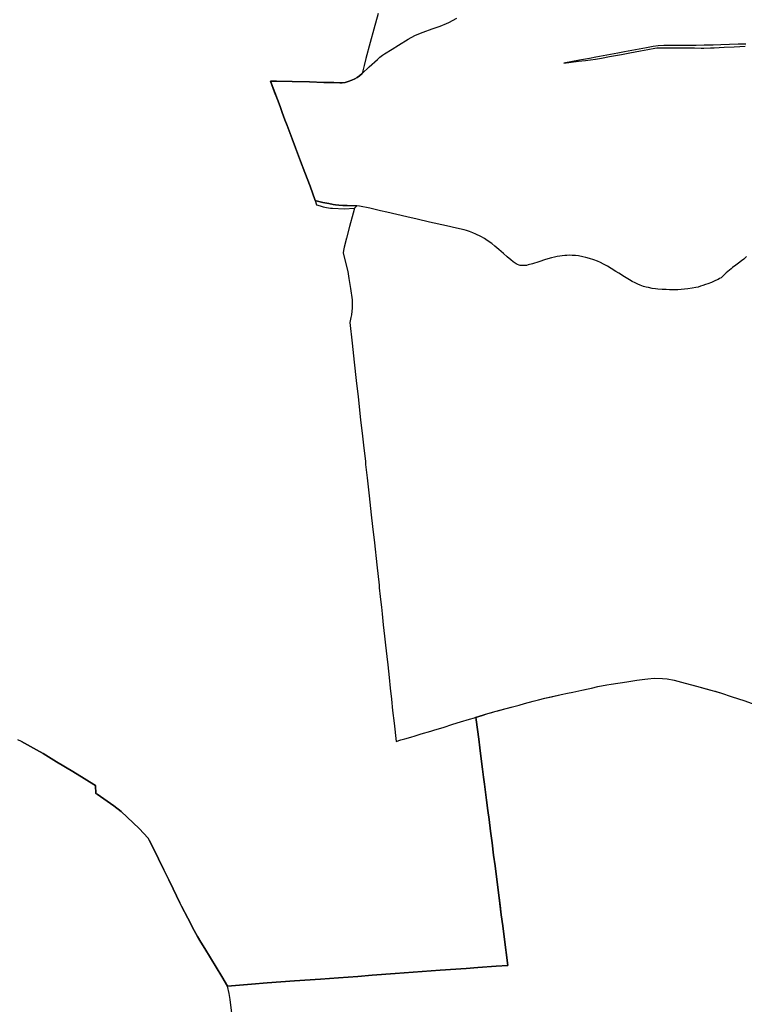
# Model space of a CAD drawing. Header units: metres. Extents: x 578835 to 593571, y 248557 to 255108.
# Tile 6 of 251: x 579613 to 579659, y 249121 to 249183. Entities that reach past the tile are written whole.
import ezdxf

# ---------------------------------------------------------------- set-up
doc = ezdxf.new("R2010")
doc.units = ezdxf.units.M
doc.layers.add('présentation - une seule planche', color=7, linetype='Continuous')

msp = doc.modelspace()

# ---------------------------------------------------------------- linework, layer by layer
at = {"layer": 'présentation - une seule planche'}
for points in [[(579635.834, 249183.348), (579635.571, 249182.383), (579635.343, 249181.545), (579635.063, 249180.538), (579634.953, 249180.113), (579634.828, 249179.616), (579634.667, 249179.467), (579634.519, 249179.36), (579634.378, 249179.273), (579634.181, 249179.18), (579633.966, 249179.102), (579633.769, 249179.049), (579633.588, 249179.022), (579633.444, 249179.02), (579633.076, 249179.035), (579632.448, 249179.051), (579631.55, 249179.076), (579630.46, 249179.099), (579629.489, 249179.117), (579629.105, 249179.123), (579629.54, 249177.98), (579629.705, 249177.538), (579629.845, 249177.164), (579630.014, 249176.72), (579630.15, 249176.366), (579630.397, 249175.7), (579630.468, 249175.513), (579630.675, 249174.968), (579630.991, 249174.138), (579631.261, 249173.422), (579631.582, 249172.569), (579631.909, 249171.666), (579631.974, 249171.407), (579632.21, 249171.328), (579632.403, 249171.277), (579632.614, 249171.233), (579632.853, 249171.201), (579632.977, 249171.183), (579633.705, 249171.143), (579634.349, 249171.198), (579634.266, 249170.871), (579634.052, 249170.043), (579633.867, 249169.323), (579633.718, 249168.749), (579633.671, 249168.551), (579633.651, 249168.401), (579633.72, 249168.135), (579633.934, 249167.237), (579634.004, 249166.799), (579634.103, 249166.163), (579634.213, 249165.465), (579634.219, 249165.125), (579634.217, 249164.965), (579634.16, 249164.53), (579634.131, 249164.356), (579634.066, 249164.05), (579634.207, 249162.76), (579634.335, 249161.558), (579634.467, 249160.413), (579634.576, 249159.408), (579634.643, 249158.788), (579634.737, 249157.935), (579634.832, 249157.13), (579634.913, 249156.382), (579635.035, 249155.35), (579635.055, 249155.166), (579635.145, 249154.345), (579635.27, 249153.218), (579635.401, 249152.021), (579635.482, 249151.296), (579635.598, 249150.283), (579635.743, 249148.908), (579635.891, 249147.639), (579635.893, 249147.461), (579635.955, 249146.916), (579635.993, 249146.577), (579636.034, 249146.253), (579636.079, 249145.849), (579636.158, 249145.164), (579636.238, 249144.441), (579636.3, 249143.877), (579636.373, 249143.172), (579636.431, 249142.645), (579636.52, 249141.859), (579636.592, 249141.192), (579636.661, 249140.516), (579636.74, 249139.809), (579636.826, 249139.005), (579636.962, 249137.87), (579637.262, 249137.958), (579637.507, 249138.031), (579637.871, 249138.139), (579638.143, 249138.22), (579638.52, 249138.334), (579639.122, 249138.515), (579639.375, 249138.59), (579639.89, 249138.746), (579640.512, 249138.938), (579640.989, 249139.084), (579641.535, 249139.249), (579641.862, 249139.352), (579641.942, 249139.376), (579641.963, 249139.22), (579642.045, 249138.615), (579642.124, 249138.005), (579642.192, 249137.47), (579642.261, 249136.938), (579642.364, 249136.136), (579642.427, 249135.64), (579642.482, 249135.199), (579642.61, 249134.208), (579642.697, 249133.549), (579642.768, 249132.987), (579642.864, 249132.251), (579642.956, 249131.525), (579643.052, 249130.762), (579643.137, 249130.097), (579643.267, 249129.067), (579643.392, 249128.087), (579643.452, 249127.623), (579643.528, 249127.032), (579643.617, 249126.339), (579643.707, 249125.651), (579643.934, 249123.862), (579643.216, 249123.816), (579642.067, 249123.738), (579641.327, 249123.683), (579639.718, 249123.57), (579638.022, 249123.447), (579636.907, 249123.361), (579635.455, 249123.254), (579634.568, 249123.188), (579633.35, 249123.099), (579632.231, 249123.019), (579630.61, 249122.904), (579628.906, 249122.781), (579627.923, 249122.709), (579626.424, 249122.575), (579626.068, 249123.179), (579625.364, 249124.347), (579624.999, 249124.934), (579624.76, 249125.323), (579624.55, 249125.676), (579624.331, 249126.054), (579623.942, 249126.819), (579623.556, 249127.575), (579623.447, 249127.788), (579623.033, 249128.654), (579622.752, 249129.227), (579622.452, 249129.836), (579621.775, 249131.226), (579621.536, 249131.704), (579621.46, 249131.814), (579620.893, 249132.418), (579619.781, 249133.492), (579619.311, 249133.836), (579618.275, 249134.566), (579618.199, 249134.623), (579618.172, 249135.107), (579617.795, 249135.343), (579617.469, 249135.542), (579616.747, 249135.981), (579615.731, 249136.601), (579614.894, 249137.112), (579614.48, 249137.343), (579613.545, 249137.861), (579613.328, 249137.96)], [(579635.834, 249183.348), (579635.571, 249182.383), (579635.343, 249181.545), (579635.063, 249180.538), (579634.953, 249180.113), (579634.828, 249179.616), (579634.667, 249179.467), (579634.519, 249179.36), (579634.378, 249179.273), (579634.181, 249179.18), (579633.966, 249179.102), (579633.769, 249179.049), (579633.588, 249179.022), (579633.444, 249179.02), (579633.076, 249179.035), (579632.448, 249179.051), (579631.55, 249179.076), (579630.46, 249179.099), (579629.489, 249179.117), (579629.105, 249179.123), (579629.364, 249178.434), (579629.705, 249177.538), (579629.845, 249177.164), (579630.014, 249176.72), (579630.15, 249176.366), (579630.397, 249175.7), (579630.468, 249175.513), (579630.675, 249174.968), (579630.991, 249174.138), (579631.261, 249173.422), (579631.582, 249172.569), (579631.909, 249171.666), (579631.961, 249171.647), (579632.379, 249171.554), (579632.76, 249171.476), (579633.014, 249171.422), (579633.166, 249171.397), (579633.376, 249171.376), (579633.634, 249171.355), (579633.894, 249171.348), (579634.512, 249171.339), (579634.349, 249171.198), (579634.266, 249170.871), (579634.052, 249170.043), (579633.867, 249169.323), (579633.718, 249168.749), (579633.671, 249168.551), (579633.651, 249168.401), (579633.72, 249168.135), (579633.934, 249167.237), (579634.004, 249166.799), (579634.103, 249166.163), (579634.213, 249165.465), (579634.219, 249165.125), (579634.217, 249164.965), (579634.16, 249164.53), (579634.131, 249164.356), (579634.066, 249164.05), (579634.207, 249162.76), (579634.335, 249161.558), (579634.467, 249160.413), (579634.576, 249159.408), (579634.643, 249158.788), (579634.737, 249157.935), (579634.832, 249157.13), (579634.913, 249156.382), (579635.035, 249155.35), (579635.055, 249155.166), (579635.145, 249154.345), (579635.27, 249153.218), (579635.401, 249152.021), (579635.482, 249151.296), (579635.598, 249150.283), (579635.743, 249148.908), (579635.891, 249147.639), (579635.893, 249147.461), (579635.955, 249146.916), (579635.993, 249146.577), (579636.034, 249146.253), (579636.079, 249145.849), (579636.158, 249145.164), (579636.238, 249144.441), (579636.3, 249143.877), (579636.373, 249143.172), (579636.431, 249142.645), (579636.52, 249141.859), (579636.592, 249141.192), (579636.661, 249140.516), (579636.74, 249139.809), (579636.826, 249139.005), (579636.962, 249137.87), (579637.262, 249137.958), (579637.507, 249138.031), (579637.871, 249138.139), (579638.143, 249138.22), (579638.52, 249138.334), (579639.122, 249138.515), (579639.375, 249138.59), (579639.89, 249138.746), (579640.512, 249138.938), (579640.989, 249139.084), (579641.535, 249139.249), (579641.862, 249139.352), (579642.342, 249139.498), (579642.69, 249139.607), (579642.946, 249139.686), (579643.123, 249139.734), (579643.404, 249139.804), (579643.836, 249139.921), (579644.138, 249140.002), (579644.651, 249140.141), (579644.983, 249140.231), (579645.525, 249140.377), (579645.858, 249140.465), (579646.247, 249140.566), (579646.663, 249140.661), (579647.274, 249140.794), (579647.659, 249140.889), (579648.008, 249140.953), (579648.56, 249141.074), (579648.759, 249141.119), (579649.156, 249141.203), (579649.565, 249141.291), (579650.122, 249141.402), (579650.401, 249141.445), (579650.803, 249141.507), (579651.379, 249141.597), (579651.994, 249141.692), (579652.499, 249141.764), (579652.69, 249141.788), (579653.081, 249141.819), (579653.611, 249141.794), (579653.893, 249141.77), (579654.328, 249141.697), (579655.011, 249141.516), (579655.494, 249141.379), (579655.96, 249141.254), (579656.305, 249141.162), (579656.698, 249141.052), (579656.89, 249141), (579657.285, 249140.885), (579657.898, 249140.681), (579658.344, 249140.531), (579658.678, 249140.42), (579659.2, 249140.23)], [(579626.683, 249120.894), (579626.578, 249121.736), (579626.526, 249122.125), (579626.424, 249122.575), (579627.923, 249122.709), (579628.906, 249122.781), (579630.61, 249122.904), (579632.231, 249123.019), (579633.35, 249123.099), (579634.568, 249123.188), (579635.455, 249123.254), (579636.907, 249123.361), (579638.022, 249123.447), (579639.718, 249123.57), (579642.067, 249123.738), (579643.216, 249123.816), (579643.934, 249123.862), (579643.707, 249125.651), (579643.617, 249126.339), (579643.528, 249127.032), (579643.392, 249128.087), (579643.267, 249129.067), (579643.137, 249130.097), (579643.052, 249130.762), (579642.956, 249131.525), (579642.864, 249132.251), (579642.768, 249132.987), (579642.697, 249133.549), (579642.61, 249134.208), (579642.482, 249135.199), (579642.427, 249135.64), (579642.364, 249136.136), (579642.261, 249136.938), (579642.192, 249137.47), (579642.124, 249138.005), (579641.963, 249139.22), (579641.942, 249139.376), (579642.69, 249139.607), (579643.123, 249139.734), (579643.836, 249139.921), (579644.651, 249140.141), (579644.983, 249140.231), (579645.525, 249140.377), (579645.858, 249140.465), (579646.247, 249140.566), (579647.274, 249140.794), (579647.659, 249140.889), (579648.008, 249140.953), (579648.56, 249141.074), (579649.156, 249141.203), (579649.565, 249141.291), (579650.122, 249141.402), (579650.401, 249141.445), (579651.379, 249141.597), (579651.994, 249141.692), (579652.499, 249141.764), (579652.69, 249141.788), (579653.081, 249141.819), (579653.611, 249141.794), (579653.893, 249141.77), (579654.328, 249141.697), (579655.011, 249141.516), (579655.96, 249141.254), (579656.698, 249141.052), (579657.285, 249140.885), (579657.898, 249140.681), (579658.678, 249140.42), (579659.2, 249140.23)], [(579613.545, 249137.861), (579614.48, 249137.343), (579614.894, 249137.112), (579615.731, 249136.601), (579616.747, 249135.981), (579617.469, 249135.542), (579617.795, 249135.343), (579618.172, 249135.107), (579618.199, 249134.623), (579618.275, 249134.566), (579619.311, 249133.836), (579619.781, 249133.492), (579620.893, 249132.418), (579621.46, 249131.814), (579621.536, 249131.704), (579621.775, 249131.226), (579622.452, 249129.836), (579622.752, 249129.227), (579623.033, 249128.654), (579623.447, 249127.788), (579623.556, 249127.575), (579623.942, 249126.819), (579624.331, 249126.054), (579624.55, 249125.676), (579624.76, 249125.323), (579624.999, 249124.934), (579625.364, 249124.347), (579626.068, 249123.179), (579626.424, 249122.575), (579627.923, 249122.709), (579628.906, 249122.781), (579630.61, 249122.904), (579632.231, 249123.019), (579633.35, 249123.099), (579634.568, 249123.188), (579635.455, 249123.254), (579636.907, 249123.361), (579638.022, 249123.447), (579639.718, 249123.57), (579641.327, 249123.683), (579642.067, 249123.738), (579643.216, 249123.816), (579643.934, 249123.862)]]:
    msp.add_lwpolyline(points, dxfattribs=at)
at = {"layer": 'présentation - une seule planche', "flags": 128}
for points in [[(579658.856, 249168.176), (579658.681, 249168.002), (579658.545, 249167.899), (579658.362, 249167.763), (579658.192, 249167.639), (579657.984, 249167.483), (579657.891, 249167.406), (579657.781, 249167.315), (579657.683, 249167.23), (579657.591, 249167.148), (579657.402, 249166.968), (579657.269, 249166.844), (579657.173, 249166.787), (579657.089, 249166.742), (579656.924, 249166.665), (579656.655, 249166.553), (579656.442, 249166.471), (579656.298, 249166.419), (579656.119, 249166.353), (579655.986, 249166.307), (579655.826, 249166.262), (579655.677, 249166.232), (579655.448, 249166.188), (579655.192, 249166.152), (579654.973, 249166.128), (579654.771, 249166.105), (579654.561, 249166.09), (579654.397, 249166.087), (579654.192, 249166.087), (579654.03, 249166.087), (579653.837, 249166.098), (579653.589, 249166.111), (579653.315, 249166.128), (579653.157, 249166.145), (579652.957, 249166.177), (579652.721, 249166.224), (579652.584, 249166.259), (579652.413, 249166.306), (579652.319, 249166.336), (579652.208, 249166.382), (579652.055, 249166.447), (579651.895, 249166.522), (579651.717, 249166.615), (579651.549, 249166.716), (579651.237, 249166.899), (579650.874, 249167.122), (579650.678, 249167.236), (579650.404, 249167.417), (579650.159, 249167.562), (579649.909, 249167.697), (579649.723, 249167.788), (579649.533, 249167.875), (579649.318, 249167.957), (579649.051, 249168.046), (579648.82, 249168.112), (579648.617, 249168.158), (579648.361, 249168.206), (579648.171, 249168.228), (579647.968, 249168.242), (579647.779, 249168.247), (579647.624, 249168.24), (579647.49, 249168.23), (579647.331, 249168.212), (579647.186, 249168.196), (579647.019, 249168.164), (579646.861, 249168.134), (579646.672, 249168.087), (579646.292, 249167.975), (579645.875, 249167.846), (579645.47, 249167.718), (579645.206, 249167.642), (579645.105, 249167.616), (579644.965, 249167.603), (579644.836, 249167.605), (579644.713, 249167.613), (579644.641, 249167.628), (579644.545, 249167.664), (579644.46, 249167.713), (579644.282, 249167.841), (579644.132, 249167.961), (579643.898, 249168.152), (579643.659, 249168.357), (579643.386, 249168.606), (579643.136, 249168.82), (579642.932, 249168.977), (579642.649, 249169.175), (579642.477, 249169.285), (579642.246, 249169.417), (579641.946, 249169.569), (579641.743, 249169.653), (579641.543, 249169.727), (579641.363, 249169.787), (579641.203, 249169.828), (579640.726, 249169.94), (579640.106, 249170.085), (579639.037, 249170.321), (579638.283, 249170.493), (579637.63, 249170.642), (579637.01, 249170.785), (579636.376, 249170.933), (579635.982, 249171.021), (579635.31, 249171.185), (579634.678, 249171.312), (579634.512, 249171.339), (579633.894, 249171.348), (579633.634, 249171.355), (579633.376, 249171.376), (579633.166, 249171.397), (579633.014, 249171.422), (579632.76, 249171.476), (579632.379, 249171.554), (579631.961, 249171.647), (579631.909, 249171.666), (579631.582, 249172.569), (579631.261, 249173.422), (579630.991, 249174.138), (579630.675, 249174.968), (579630.468, 249175.513), (579630.397, 249175.7), (579630.15, 249176.366), (579630.014, 249176.72), (579629.845, 249177.164), (579629.705, 249177.538), (579629.54, 249177.98), (579629.364, 249178.434), (579629.105, 249179.123), (579629.489, 249179.117), (579630.46, 249179.099), (579631.55, 249179.076), (579632.448, 249179.051), (579633.076, 249179.035), (579633.444, 249179.02), (579633.588, 249179.022), (579633.769, 249179.049), (579633.966, 249179.102), (579634.181, 249179.18), (579634.378, 249179.273), (579634.519, 249179.36), (579634.667, 249179.467), (579634.828, 249179.616), (579635.281, 249180.025), (579635.788, 249180.489), (579635.941, 249180.621), (579636.112, 249180.744), (579636.236, 249180.836), (579636.705, 249181.131), (579637.1, 249181.379), (579637.701, 249181.747), (579637.889, 249181.858), (579638.16, 249182.004), (579638.644, 249182.189), (579639.203, 249182.393), (579639.719, 249182.572), (579640.099, 249182.729), (579640.245, 249182.794), (579640.757, 249183.063)], [(579658.808, 249181.446), (579658.324, 249181.43), (579657.793, 249181.41), (579657.253, 249181.392), (579656.766, 249181.378), (579656.211, 249181.366), (579655.708, 249181.357), (579655.155, 249181.357), (579654.648, 249181.358), (579654.116, 249181.361), (579653.682, 249181.353), (579653.336, 249181.344), (579653.02, 249181.297), (579652.611, 249181.216), (579652.151, 249181.129), (579651.685, 249181.04), (579651.237, 249180.956), (579650.804, 249180.875), (579650.128, 249180.746), (579649.445, 249180.621), (579649.033, 249180.549), (579648.425, 249180.44), (579647.438, 249180.249), (579648.35, 249180.368), (579648.781, 249180.425), (579649.1, 249180.468), (579649.413, 249180.509), (579649.801, 249180.571), (579650.298, 249180.662), (579651.033, 249180.802), (579651.554, 249180.902), (579652.238, 249181.027), (579652.682, 249181.109), (579653.123, 249181.193), (579653.243, 249181.215), (579653.303, 249181.216), (579653.443, 249181.216), (579654.302, 249181.214), (579654.924, 249181.208), (579655.612, 249181.202), (579656.01, 249181.197), (579656.184, 249181.198), (579656.609, 249181.21), (579656.835, 249181.216), (579657.149, 249181.228), (579657.452, 249181.241), (579658.08, 249181.271), (579658.438, 249181.286), (579658.767, 249181.305)]]:
    msp.add_lwpolyline(points, dxfattribs=at)

doc.saveas('drawing.dxf')
